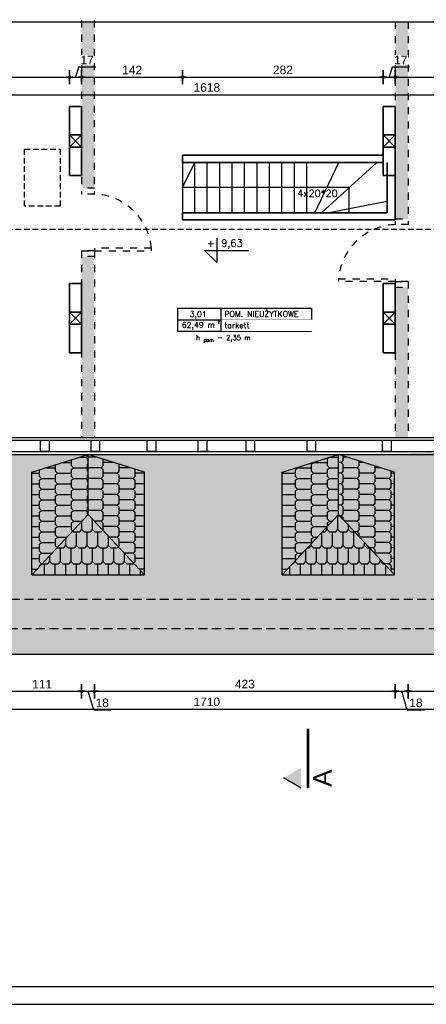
# Model space of a CAD drawing. Header units: millimetres. Extents: x 11979 to 23691, y 12825 to 41978.
# Tile 104 of 256: x 20463 to 21034, y 30141 to 31525. Entities that reach past the tile are written whole.
import ezdxf
from ezdxf.enums import TextEntityAlignment as Align

# ---------------------------------------------------------------- set-up
doc = ezdxf.new("R2010")
doc.units = ezdxf.units.MM
for name, pattern in [('4002', [2, 1, -1]), ('DASHED', [19.05, 12.7, -6.35]), ('egbb03_500', [1.5, 1, -0.5])]:
    doc.linetypes.add(name, pattern=pattern)
for name, color, linetype in [('-LI-WIDOK', 2, 'Continuous'), ('-MEBLE', 1, 'Continuous'), ('-RAMKA', 2, 'Continuous'), ('-SCIANY-DZIALOWE', 3, 'Continuous'), ('-TABELKA', 2, 'Continuous'), ('-WYMIAR', 8, 'Continuous'), ('_PROJEKTOWANE', 5, 'Continuous'), ('drzwi łuk', 1, 'Continuous'), ('PROJEKTOWANE', 5, 'Continuous')]:
    doc.layers.add(name, color=color, linetype=linetype)
for name, color, linetype, lineweight in [('-ŚCIANY DZIAŁOWE', 3, 'Continuous', 35), ('CIENKA - KRESKOWANIA', 254, 'Continuous', 0), ('CIENKA - OPISY', 2, 'Continuous', 25)]:
    doc.layers.add(name, color=color, linetype=linetype, lineweight=lineweight)
doc.layers.add('DO USU', color=7, linetype='Continuous', true_color=0x969696)
doc.styles.add('Arial Narrow', font='ARIALN.TTF')
doc.styles.add('SIMPLEX', font='simplex')
doc.styles.get("Standard").update_dxf_attribs({"font": 'arial.ttf'})
doc.dimstyles.new('CZA-KROPKA-50', dxfattribs={"dimtxt": 12, "dimasz": 1, "dimexe": 2, "dimexo": 25, "dimgap": 4, "dimtad": 1, "dimdec": 1, "dimrnd": 0.5, "dimzin": 9, "dimdsep": 46, "dimtxsty": 'Standard', "dimblk": 'CZA-KROPKA', "dimblk1": 'CZA-KROPKA', "dimblk2": 'CZA-KROPKA', "dimsah": 1, "dimcen": -20, "dimse1": 1, "dimse2": 1, "dimclrd": 8, "dimclre": 8, "dimclrt": 9, "dimadec": 0, "dimazin": 0, "dimtfac": 1, "dimtdec": 1, "dimtmove": 1, "dimatfit": 3, "dimldrblk": 'CZA-KROPKA', "dimfxl": 1, "dimtolj": 1, "dimtzin": 9, "dimarcsym": 0})
pattern_1 = [(0, (11903.899, 16020.904), (2.0240625, 4.048125), [0, -4.048125])]

# ---------------------------------------------------------------- blocks, each defined once
blk = doc.blocks.new('CZA-KROPKA')
at = {"layer": '-WYMIAR', "linetype": 'ByBlock'}
for p, q in [((5, 0), (-5, 0)), ((0, 10), (0, -10))]:
    blk.add_line(p, q, dxfattribs=at)
at = {"layer": '-WYMIAR', "linetype": 'ByBlock', "const_width": 2.5}
blk.add_lwpolyline([(-1.25, 0, 1), (1.25, 0, 1)], format="xyb", close=True, dxfattribs=at)
blk = doc.blocks.new('*D1801')
at = {"layer": '-WYMIAR', "color": 8, "lineweight": -2}
blk.add_line((20108.7, 31443.9), (20531.7, 31443.9), dxfattribs=at)
at = {"layer": 'Defpoints', "color": 0}
for p in [(20107.7, 31521.7), (20532.7, 31443.9), (20532.7, 31402.7)]:
    blk.add_point(p, dxfattribs=at)
at = {"layer": '-WYMIAR', "color": 8, "lineweight": -2, "rotation": 180}
blk.add_blockref('CZA-KROPKA', (20107.7, 31443.9), dxfattribs=at)
at = {"layer": '-WYMIAR', "color": 8, "lineweight": -2}
blk.add_blockref('CZA-KROPKA', (20532.7, 31443.9), dxfattribs=at)
at = {"layer": '-WYMIAR', "color": 9, "insert": (20320.2, 31454.1), "char_height": 12, "attachment_point": 5, "bg_fill": 3, "box_fill_scale": 1.1, "bg_fill_color": 257, "bg_fill_transparency": 0}
blk.add_mtext('\\A1;425', dxfattribs=at)
blk = doc.blocks.new('*D1802')
at = {"layer": '-WYMIAR', "color": 8, "lineweight": -2}
for p, q in [((20545.4, 31458), (20541.2, 31443.9)), ((20569.5, 31458), (20545.4, 31458)), ((20533.7, 31443.9), (20548.7, 31443.9))]:
    blk.add_line(p, q, dxfattribs=at)
at = {"layer": 'Defpoints', "color": 0}
for p in [(20549.7, 31443.9), (20549.7, 31417.3), (20532.7, 31402.7)]:
    blk.add_point(p, dxfattribs=at)
at = {"layer": '-WYMIAR', "color": 8, "lineweight": -2, "rotation": 180}
blk.add_blockref('CZA-KROPKA', (20532.7, 31443.9), dxfattribs=at)
at = {"layer": '-WYMIAR', "color": 8, "lineweight": -2}
blk.add_blockref('CZA-KROPKA', (20549.7, 31443.9), dxfattribs=at)
at = {"layer": '-WYMIAR', "color": 9, "insert": (20557.4, 31468), "char_height": 12, "attachment_point": 5, "bg_fill": 3, "box_fill_scale": 1.1, "bg_fill_color": 257, "bg_fill_transparency": 0}
blk.add_mtext('\\A1;17', dxfattribs=at)
blk = doc.blocks.new('*D1803')
at = {"layer": '-WYMIAR', "color": 8, "lineweight": -2}
for p, q in [((20986.4, 31458), (20982.2, 31443.9)), ((21010.5, 31458), (20986.4, 31458)), ((20974.7, 31443.9), (20989.7, 31443.9))]:
    blk.add_line(p, q, dxfattribs=at)
at = {"layer": 'Defpoints', "color": 0}
for p in [(20990.7, 31443.9), (20973.7, 31402.7), (20990.7, 31402.7)]:
    blk.add_point(p, dxfattribs=at)
at = {"layer": '-WYMIAR', "color": 8, "lineweight": -2, "rotation": 180}
blk.add_blockref('CZA-KROPKA', (20973.7, 31443.9), dxfattribs=at)
at = {"layer": '-WYMIAR', "color": 8, "lineweight": -2}
blk.add_blockref('CZA-KROPKA', (20990.7, 31443.9), dxfattribs=at)
at = {"layer": '-WYMIAR', "color": 9, "insert": (20998.4, 31468), "char_height": 12, "attachment_point": 5, "bg_fill": 3, "box_fill_scale": 1.1, "bg_fill_color": 257, "bg_fill_transparency": 0}
blk.add_mtext('\\A1;17', dxfattribs=at)
blk = doc.blocks.new('*D1804')
at = {"layer": '-WYMIAR', "color": 8, "lineweight": -2}
blk.add_line((20991.7, 31443.9), (21329.7, 31443.9), dxfattribs=at)
at = {"layer": 'Defpoints', "color": 0}
for p in [(21330.7, 31443.9), (21330.7, 31443.9), (20990.7, 31402.7)]:
    blk.add_point(p, dxfattribs=at)
at = {"layer": '-WYMIAR', "color": 8, "lineweight": -2, "rotation": 180}
blk.add_blockref('CZA-KROPKA', (20990.7, 31443.9), dxfattribs=at)
at = {"layer": '-WYMIAR', "color": 8, "lineweight": -2}
blk.add_blockref('CZA-KROPKA', (21330.7, 31443.9), dxfattribs=at)
at = {"layer": '-WYMIAR', "color": 9, "insert": (21160.7, 31454.1), "char_height": 12, "attachment_point": 5, "bg_fill": 3, "box_fill_scale": 1.1, "bg_fill_color": 257, "bg_fill_transparency": 0}
blk.add_mtext('\\A1;340', dxfattribs=at)
blk = doc.blocks.new('*D1806')
at = {"layer": '-WYMIAR', "color": 8, "lineweight": -2}
blk.add_line((19917.7, 31419.3), (21533.7, 31419.3), dxfattribs=at)
at = {"layer": 'Defpoints', "color": 0}
for p in [(19916.7, 31419.3), (21534.7, 31419.3), (21534.7, 31402.7)]:
    blk.add_point(p, dxfattribs=at)
at = {"layer": '-WYMIAR', "color": 8, "lineweight": -2, "rotation": 180}
blk.add_blockref('CZA-KROPKA', (19916.7, 31419.3), dxfattribs=at)
at = {"layer": '-WYMIAR', "color": 8, "lineweight": -2}
blk.add_blockref('CZA-KROPKA', (21534.7, 31419.3), dxfattribs=at)
at = {"layer": '-WYMIAR', "color": 9, "insert": (20725.7, 31429.4), "char_height": 12, "attachment_point": 5, "bg_fill": 3, "box_fill_scale": 1.1, "bg_fill_color": 257, "bg_fill_transparency": 0}
blk.add_mtext('\\A1;1618', dxfattribs=at)
blk = doc.blocks.new('*D1807')
at = {"layer": '-WYMIAR', "color": 8, "lineweight": -2}
blk.add_line((20550.7, 31443.9), (20690.7, 31443.9), dxfattribs=at)
at = {"layer": 'Defpoints', "color": 0}
for p in [(20691.7, 31443.9), (20549.7, 31402.7), (20691.7, 31334.2)]:
    blk.add_point(p, dxfattribs=at)
at = {"layer": '-WYMIAR', "color": 8, "lineweight": -2, "rotation": 180}
blk.add_blockref('CZA-KROPKA', (20549.7, 31443.9), dxfattribs=at)
at = {"layer": '-WYMIAR', "color": 8, "lineweight": -2}
blk.add_blockref('CZA-KROPKA', (20691.7, 31443.9), dxfattribs=at)
at = {"layer": '-WYMIAR', "color": 9, "insert": (20620.7, 31454), "char_height": 12, "attachment_point": 5, "bg_fill": 3, "box_fill_scale": 1.1, "bg_fill_color": 257, "bg_fill_transparency": 0}
blk.add_mtext('\\A1;142', dxfattribs=at)
blk = doc.blocks.new('*D1808')
at = {"layer": '-WYMIAR', "color": 8, "lineweight": -2}
blk.add_line((20692.7, 31443.9), (20972.7, 31443.9), dxfattribs=at)
at = {"layer": 'Defpoints', "color": 0}
for p in [(20973.7, 31443.9), (20691.7, 31334.2), (20973.7, 31334.2)]:
    blk.add_point(p, dxfattribs=at)
at = {"layer": '-WYMIAR', "color": 8, "lineweight": -2, "rotation": 180}
blk.add_blockref('CZA-KROPKA', (20691.7, 31443.9), dxfattribs=at)
at = {"layer": '-WYMIAR', "color": 8, "lineweight": -2}
blk.add_blockref('CZA-KROPKA', (20973.7, 31443.9), dxfattribs=at)
at = {"layer": '-WYMIAR', "color": 9, "insert": (20832.7, 31454.1), "char_height": 12, "attachment_point": 5, "bg_fill": 3, "box_fill_scale": 1.1, "bg_fill_color": 257, "bg_fill_transparency": 0}
blk.add_mtext('\\A1;282', dxfattribs=at)
blk = doc.blocks.new('*D1836')
at = {"layer": '-WYMIAR', "color": 8, "lineweight": -2}
blk.add_line((20439.7, 30580.8), (20548.7, 30580.8), dxfattribs=at)
at = {"layer": 'Defpoints', "color": 0}
for p in [(20438.7, 30937.7), (20549.7, 30937.7), (20549.7, 30580.8)]:
    blk.add_point(p, dxfattribs=at)
at = {"layer": '-WYMIAR', "color": 8, "lineweight": -2, "rotation": 180}
blk.add_blockref('CZA-KROPKA', (20438.7, 30580.8), dxfattribs=at)
at = {"layer": '-WYMIAR', "color": 8, "lineweight": -2}
blk.add_blockref('CZA-KROPKA', (20549.7, 30580.8), dxfattribs=at)
at = {"layer": '-WYMIAR', "color": 9, "insert": (20494.2, 30590.8), "char_height": 12, "attachment_point": 5, "bg_fill": 3, "box_fill_scale": 1.1, "bg_fill_color": 257, "bg_fill_transparency": 0}
blk.add_mtext('\\A1;111', dxfattribs=at)
blk = doc.blocks.new('*D1837')
at = {"layer": '-WYMIAR', "color": 8, "lineweight": -2}
for p, q in [((20550.7, 30580.8), (20566.7, 30580.8)), ((20566.6, 30554.4), (20558.7, 30580.8)), ((20590.7, 30554.4), (20566.6, 30554.4))]:
    blk.add_line(p, q, dxfattribs=at)
at = {"layer": 'Defpoints', "color": 0}
for p in [(20549.7, 30937.7), (20567.7, 30937.7), (20567.7, 30580.8)]:
    blk.add_point(p, dxfattribs=at)
at = {"layer": '-WYMIAR', "color": 8, "lineweight": -2, "rotation": 180}
blk.add_blockref('CZA-KROPKA', (20549.7, 30580.8), dxfattribs=at)
at = {"layer": '-WYMIAR', "color": 8, "lineweight": -2}
blk.add_blockref('CZA-KROPKA', (20567.7, 30580.8), dxfattribs=at)
at = {"layer": '-WYMIAR', "color": 9, "insert": (20578.7, 30564.5), "char_height": 12, "attachment_point": 5, "bg_fill": 3, "box_fill_scale": 1.1, "bg_fill_color": 257, "bg_fill_transparency": 0}
blk.add_mtext('\\A1;18', dxfattribs=at)
blk = doc.blocks.new('*D1838')
at = {"layer": '-WYMIAR', "color": 8, "lineweight": -2}
blk.add_line((20568.7, 30580.8), (20989.7, 30580.8), dxfattribs=at)
at = {"layer": 'Defpoints', "color": 0}
for p in [(20567.7, 30937.7), (20990.7, 30937.7), (20990.7, 30580.8)]:
    blk.add_point(p, dxfattribs=at)
at = {"layer": '-WYMIAR', "color": 8, "lineweight": -2, "rotation": 180}
blk.add_blockref('CZA-KROPKA', (20567.7, 30580.8), dxfattribs=at)
at = {"layer": '-WYMIAR', "color": 8, "lineweight": -2}
blk.add_blockref('CZA-KROPKA', (20990.7, 30580.8), dxfattribs=at)
at = {"layer": '-WYMIAR', "color": 9, "insert": (20779.2, 30590.9), "char_height": 12, "attachment_point": 5, "bg_fill": 3, "box_fill_scale": 1.1, "bg_fill_color": 257, "bg_fill_transparency": 0}
blk.add_mtext('\\A1;423', dxfattribs=at)
blk = doc.blocks.new('*D1839')
at = {"layer": '-WYMIAR', "color": 8, "lineweight": -2}
for p, q in [((20991.7, 30580.8), (21007.7, 30580.8)), ((21007.6, 30554.4), (20999.7, 30580.8)), ((21031.7, 30554.4), (21007.6, 30554.4))]:
    blk.add_line(p, q, dxfattribs=at)
at = {"layer": 'Defpoints', "color": 0}
for p in [(20990.7, 30937.7), (21008.7, 30937.7), (21008.7, 30580.8)]:
    blk.add_point(p, dxfattribs=at)
at = {"layer": '-WYMIAR', "color": 8, "lineweight": -2, "rotation": 180}
blk.add_blockref('CZA-KROPKA', (20990.7, 30580.8), dxfattribs=at)
at = {"layer": '-WYMIAR', "color": 8, "lineweight": -2}
blk.add_blockref('CZA-KROPKA', (21008.7, 30580.8), dxfattribs=at)
at = {"layer": '-WYMIAR', "color": 9, "insert": (21019.7, 30564.5), "char_height": 12, "attachment_point": 5, "bg_fill": 3, "box_fill_scale": 1.1, "bg_fill_color": 257, "bg_fill_transparency": 0}
blk.add_mtext('\\A1;18', dxfattribs=at)
blk = doc.blocks.new('*D1840')
at = {"layer": '-WYMIAR', "color": 8, "lineweight": -2}
blk.add_line((21009.7, 30580.8), (21276.1, 30580.8), dxfattribs=at)
at = {"layer": 'Defpoints', "color": 0}
for p in [(21277.1, 30971.2), (21008.7, 30937.7), (21277.1, 30580.8)]:
    blk.add_point(p, dxfattribs=at)
at = {"layer": '-WYMIAR', "color": 8, "lineweight": -2, "rotation": 180}
blk.add_blockref('CZA-KROPKA', (21008.7, 30580.8), dxfattribs=at)
at = {"layer": '-WYMIAR', "color": 8, "lineweight": -2}
blk.add_blockref('CZA-KROPKA', (21277.1, 30580.8), dxfattribs=at)
at = {"layer": '-WYMIAR', "color": 9, "insert": (21142.9, 30590.9), "char_height": 12, "attachment_point": 5, "bg_fill": 3, "box_fill_scale": 1.1, "bg_fill_color": 257, "bg_fill_transparency": 0}
blk.add_mtext('\\A1;268.5', dxfattribs=at)
blk = doc.blocks.new('*D1845')
at = {"layer": '-WYMIAR', "color": 8, "lineweight": -2}
blk.add_line((19871.7, 30555.8), (21579.7, 30555.8), dxfattribs=at)
at = {"layer": 'Defpoints', "color": 0}
for p in [(19870.7, 30937.7), (21580.7, 30937.7), (21580.7, 30555.8)]:
    blk.add_point(p, dxfattribs=at)
at = {"layer": '-WYMIAR', "color": 8, "lineweight": -2, "rotation": 180}
blk.add_blockref('CZA-KROPKA', (19870.7, 30555.8), dxfattribs=at)
at = {"layer": '-WYMIAR', "color": 8, "lineweight": -2}
blk.add_blockref('CZA-KROPKA', (21580.7, 30555.8), dxfattribs=at)
at = {"layer": '-WYMIAR', "color": 9, "insert": (20725.7, 30565.9), "char_height": 12, "attachment_point": 5, "bg_fill": 3, "box_fill_scale": 1.1, "bg_fill_color": 257, "bg_fill_transparency": 0}
blk.add_mtext('\\A1;1710', dxfattribs=at)
blk = doc.blocks.new('fdfdssd')
at = {"layer": '-RAMKA', "color": 2}
blk.add_line((18442, 18341), (21262, 18341), dxfattribs=at)
at = {"layer": '-RAMKA', "color": 8}
blk.add_line((18317, 18316), (21287, 18316), dxfattribs=at)

msp = doc.modelspace()

# ---------------------------------------------------------------- hatches: boundary and pattern name
at = {"layer": '-SCIANY-DZIALOWE', "true_color": 0xaf4318}
h = msp.add_hatch(color=34, dxfattribs=at)
h.dxf.hatch_style = 1
h.paths.add_polyline_path([(20479.85, 31714.77), (20637.85, 31714.77), (20637.85, 31670.77), (20637.85, 31570.77), (20558.85, 31545.71), (20615.06, 31545.71), (20910.76, 31545.71), (20831.76, 31570.77), (20831.76, 31714.77), (20989.76, 31714.77), (20989.76, 31670.77), (20989.76, 31570.77), (20910.76, 31545.71), (20964.89, 31545.71), (21534.71, 31545.71), (21534.71, 31749.21), (19916.71, 31749.21), (19916.71, 31545.71), (20558.85, 31545.71), (20479.85, 31570.77)], flags=16)
h.paths.add_polyline_path([(20637.85, 31714.77), (20615.85, 31714.77), (20479.85, 31714.77), (20558.85, 31630.24)], flags=0)
h.paths.add_polyline_path([(20558.85, 31630.24), (20479.85, 31714.77), (20479.85, 31570.77), (20558.85, 31545.71)], flags=16)
h.paths.add_polyline_path([(20637.85, 31670.77), (20637.85, 31714.77), (20558.85, 31630.24), (20558.85, 31545.71), (20637.85, 31570.77)], flags=0)
h.paths.add_polyline_path([(20831.76, 31714.77), (20831.76, 31570.77), (20910.76, 31545.71), (20910.76, 31630.24)], flags=0)
h.paths.add_polyline_path([(20989.76, 31714.77), (20967.76, 31714.77), (20831.76, 31714.77), (20910.76, 31630.24)], flags=0)
h.paths.add_polyline_path([(20989.76, 31670.77), (20989.76, 31714.77), (20910.76, 31630.24), (20910.76, 31545.71), (20989.76, 31570.77)], flags=0)
h.paths.add_polyline_path([(21575.71, 31790.21), (19875.71, 31790.21), (19875.71, 31545.71), (19916.71, 31545.71), (19916.71, 31749.21), (21534.71, 31749.21), (21534.71, 31545.71), (21575.71, 31545.71)], flags=17)
h.paths.add_polyline_path([(21580.71, 31826.21), (19870.71, 31826.21), (19870.71, 31545.71), (19875.71, 31545.71), (19875.71, 31790.21), (21575.71, 31790.21), (21575.71, 31545.71), (21580.71, 31545.71)])
h.paths.add_polyline_path([(20479.85, 30888.65), (20558.85, 30913.71), (19916.71, 30913.71), (19916.71, 30710.21), (21534.71, 30710.21), (21534.71, 30913.71), (20964.89, 30913.71), (20910.76, 30913.71), (20989.76, 30888.65), (20989.76, 30788.65), (20989.76, 30744.65), (20967.76, 30744.65), (20831.76, 30744.65), (20831.76, 30888.65), (20910.76, 30913.71), (20615.06, 30913.71), (20558.85, 30913.71), (20637.85, 30888.65), (20637.85, 30788.65), (20637.85, 30744.65), (20615.85, 30744.65), (20479.85, 30744.65)], flags=16)
h.paths.add_polyline_path([(21580.71, 30937.71), (21580.71, 30913.71), (21575.71, 30913.71), (21575.71, 31037.71), (21575.71, 30937.71), (21575.71, 30669.21), (19875.71, 30669.21), (19875.51, 30914.48), (19870.51, 30914.48), (19870.71, 30937.71), (19870.71, 30633.21), (21580.71, 30633.21)])
h.paths.add_polyline_path([(21575.71, 30913.71), (21534.71, 30913.71), (21534.71, 30710.21), (19916.71, 30710.21), (19916.71, 30913.71), (19875.71, 30913.71), (19875.71, 30669.21), (21575.71, 30669.21)], flags=17)
h.paths.add_polyline_path([(20989.76, 30888.65), (20910.76, 30913.71), (20910.76, 30829.18), (20989.76, 30744.65), (20989.76, 30788.65)], flags=17)
h.paths.add_polyline_path([(20910.76, 30829.18), (20831.76, 30744.65), (20989.76, 30744.65)], flags=16)
h.paths.add_polyline_path([(20910.76, 30913.71), (20831.76, 30888.65), (20831.76, 30744.65), (20910.76, 30829.18)], flags=17)
h.paths.add_polyline_path([(20558.85, 30913.71), (20479.85, 30888.65), (20479.85, 30744.65), (20558.85, 30829.18)], flags=17)
h.paths.add_polyline_path([(20558.85, 30829.18), (20479.85, 30744.65), (20637.85, 30744.65)], flags=16)
h.paths.add_polyline_path([(20637.85, 30888.65), (20558.85, 30913.71), (20558.85, 30829.18), (20637.85, 30744.65), (20637.85, 30788.65)], flags=17)
at = {"layer": '-WYMIAR'}
h = msp.add_hatch(dxfattribs=at)
h.set_pattern_fill('DACHOWKA', color=256)
h.set_pattern_definition([(0, (463897.023, 31501.895), (0, 45), [9, -6]), (0, (463904.523, 31524.395), (0, 45), [9, -6]), (90, (463894.023, 31504.895), (-15, 9e-16), [19.5, -25.5]), (90, (463901.523, 31527.395), (-15, 9e-16), [19.5, -25.5]), (45, (463906.023, 31501.895), (-22.4999964, 22.4999964), [4.2426, -27.5772]), (45, (463921.023, 31501.895), (-22.4999964, 22.4999964), [4.2426, -27.5772]), (45, (463936.023, 31501.895), (-22.4999964, 22.4999964), [4.2426, -27.5772]), (135, (463897.023, 31501.895), (-22.4999964, -22.4999964), [4.2426, -27.5772]), (135, (463912.023, 31501.895), (-22.4999964, -22.4999964), [4.2426, -27.5772]), (135, (463927.023, 31501.895), (-22.4999964, -22.4999964), [4.2426, -27.5772])])
h.paths.add_polyline_path([(20410.29, 33360.17), (19913.29, 33360.17), (19913.29, 33298.62), (20410.29, 33298.62)])
h.paths.add_polyline_path([(20435.29, 33360.17), (20410.29, 33360.17), (20410.29, 33298.62), (20435.29, 33298.62)])
h.paths.add_polyline_path([(20555.43, 33307.51), (20555.43, 33333.07), (20498.43, 33333.07), (20476.43, 33333.07), (20476.43, 33360.17), (20435.29, 33360.17), (20435.29, 33298.62), (20541.67, 33298.49, -0.0547532), (20543.3, 33301.34, -0.2399327)])
h.paths.add_polyline_path([(20908.62, 33307.51), (20908.86, 33333.07), (20850.34, 33333.07), (20828.34, 33333.07), (20828.34, 33360.17), (20634.43, 33360.17), (20634.43, 33333.07), (20612.43, 33333.07), (20555.43, 33333.07), (20555.43, 33307.51, -0.2127231), (20566.58, 33302.54, -0.0783555), (20569.12, 33298.62), (20894.92, 33298.62, -0.0822669), (20897.62, 33302.72, -0.2086643)])
h.paths.add_polyline_path([(21179.29, 33360.17), (20986.34, 33360.17), (20986.34, 33333.07), (20964.34, 33333.07), (20908.86, 33333.07), (20908.62, 33307.51, -0.2413705), (20920.8, 33301.27, -0.0524551), (20922.36, 33298.54), (21179.29, 33298.62)])
h.paths.add_polyline_path([(21198.69, 33360.17), (21179.29, 33360.17), (21179.29, 33298.62), (21198.69, 33298.62)])
h.paths.add_polyline_path([(20476.43, 30887.98), (20555.43, 30913.04), (19913.29, 30913.04), (19913.29, 30709.54), (21531.29, 30709.54), (21531.29, 30913.04), (20961.47, 30913.04), (20907.34, 30913.04), (20986.34, 30887.98), (20986.34, 30787.98), (20986.34, 30743.98), (20964.34, 30743.98), (20828.34, 30743.98), (20828.34, 30887.98), (20907.34, 30913.04), (20611.64, 30913.04), (20555.43, 30913.04), (20634.43, 30887.98), (20634.43, 30787.98), (20634.43, 30743.98), (20612.43, 30743.98), (20476.43, 30743.98)])
h.paths.add_polyline_path([(21572.29, 30913.04), (21531.29, 30913.04), (21531.29, 30709.54), (19913.29, 30709.54), (19913.29, 30913.04), (19872.29, 30913.04), (19872.29, 30668.54), (21572.29, 30668.54)])
h.paths.add_polyline_path([(21577.29, 30937.04), (21577.29, 31133.04), (21572.29, 31133.04), (21572.29, 31037.04), (21572.29, 30937.04), (21572.29, 30668.54), (19872.29, 30668.54), (19872.29, 31133.04), (19867.29, 31133.04), (19867.29, 30937.04), (19867.29, 30632.54), (21577.29, 30632.54)])
at = {"layer": 'DO USU', "linetype": '4002', "ltscale": 10}
h = msp.add_hatch(dxfattribs=at)
h.set_pattern_fill('DOTS', color=256, scale=2.55)
h.set_pattern_definition(pattern_1)
h.paths.add_polyline_path([(20567.71, 30937.71), (20567.71, 31191.71), (20549.71, 31191.71), (20549.71, 30937.71)])
h.paths.add_polyline_path([(20549.71, 31287.71), (20567.71, 31287.71), (20567.71, 31521.71), (20549.71, 31521.71)])
h = msp.add_hatch(dxfattribs=at)
h.set_pattern_fill('DOTS', color=256, scale=2.55)
h.set_pattern_definition(pattern_1)
h.paths.add_polyline_path([(20990.71, 31244.71), (21008.71, 31244.69), (21008.71, 31521.71), (20990.71, 31521.71)])
h.paths.add_polyline_path([(21008.71, 30937.71), (21008.71, 31148.71), (20990.71, 31148.71), (20990.71, 31113.71), (20990.71, 31096.71), (20990.71, 30937.71), (21008.71, 30937.71)])
at = {"layer": 'drzwi łuk', "ltscale": 0.5}
for points in [[(20866.97, 30527.98), (20866.98, 30444.88), (20869.82, 30444.88), (20869.92, 30527.98)], [(20833.56, 30459.06), (20858.11, 30473.23), (20858.11, 30444.88)]]:
    msp.add_hatch(color=256, dxfattribs=at).paths.add_polyline_path(points)

# ---------------------------------------------------------------- linework, layer by layer
at = {"layer": '-LI-WIDOK'}
for p, q in [((19875.71, 31521.71), (20593.06, 31521.71)), ((20593.06, 31521.71), (20942.89, 31521.71)), ((20942.89, 31521.71), (21575.71, 31521.71)), ((19875.71, 30937.71), (20524.64, 30937.71)), ((19875.71, 30933.71), (20524.64, 30933.71)), ((20491.87, 30917.71), (20491.87, 30933.71)), ((20491.87, 30933.71), (20503.87, 30933.71)), ((20503.87, 30933.71), (20503.87, 30917.71)), ((20524.64, 30937.71), (20878.62, 30937.71)), ((20524.64, 30933.71), (20878.62, 30933.71)), ((20562.98, 30917.71), (20562.98, 30933.71)), ((20562.98, 30933.71), (20574.98, 30933.71)), ((20574.98, 30933.71), (20574.98, 30917.71)), ((20641.87, 30917.71), (20641.87, 30933.71)), ((20641.87, 30933.71), (20653.87, 30933.71)), ((20653.87, 30933.71), (20653.87, 30917.71)), ((20713.71, 30917.71), (20713.71, 30933.71)), ((20716.87, 30933.71), (20728.87, 30933.71)), ((20725.71, 30933.71), (20725.71, 30917.71)), ((20780.87, 30917.71), (20780.87, 30933.71)), ((20780.87, 30933.71), (20792.87, 30933.71)), ((20792.87, 30933.71), (20792.87, 30917.71)), ((20866.62, 30917.71), (20866.62, 30933.71)), ((20866.62, 30933.71), (20878.62, 30933.71)), ((20878.62, 30937.71), (20946.62, 30937.71)), ((20878.62, 30933.71), (21575.71, 30933.71)), ((20878.62, 30933.71), (20878.62, 30917.71)), ((20946.62, 30937.71), (21575.71, 30937.71)), ((20972.87, 30917.71), (20972.87, 30933.71)), ((20972.87, 30933.71), (20984.87, 30933.71)), ((20984.87, 30933.71), (20984.87, 30917.71)), ((19875.71, 30917.71), (20611.06, 30917.71)), ((20503.87, 30917.71), (20491.87, 30917.71)), ((20574.98, 30917.71), (20562.98, 30917.71)), ((20611.06, 30917.71), (20964.62, 30917.71)), ((20653.87, 30917.71), (20641.87, 30917.71)), ((20728.87, 30917.71), (20716.87, 30917.71)), ((20792.87, 30917.71), (20780.87, 30917.71)), ((20878.62, 30917.71), (20866.62, 30917.71)), ((20964.62, 30917.71), (21575.71, 30917.71)), ((20984.87, 30917.71), (20972.87, 30917.71)), ((19875.71, 30913.71), (20615.06, 30913.71)), ((20615.06, 30913.71), (20964.89, 30913.71)), ((20964.89, 30913.71), (21575.71, 30913.71)), ((19870.71, 30633.21), (21580.71, 30633.21))]:
    msp.add_line(p, q, dxfattribs=at)
at = {"layer": '-LI-WIDOK', "linetype": 'DASHED'}
for p, q in [((19916.71, 30710.21), (21534.71, 30710.21)), ((19875.71, 30669.21), (21575.71, 30669.21))]:
    msp.add_line(p, q, dxfattribs=at)
at = {"layer": '-MEBLE'}
for p, q in [((20691.7, 31288.71), (20708.78, 31324.21)), ((20925.86, 31288.71), (20691.7, 31288.71)), ((20925.86, 31253.21), (20925.86, 31288.71)), ((20739.68, 31217.67), (20739.68, 31183.39)), ((20722.53, 31200.53), (20784.53, 31200.53)), ((20722.53, 31200.53), (20739.68, 31183.39))]:
    msp.add_line(p, q, dxfattribs=at)
at = {"layer": '-TABELKA'}
for p, q in [((20691.69, 31324.21), (20691.71, 31253.21)), ((20708.78, 31253.22), (20708.78, 31324.21)), ((20726.28, 31253.22), (20726.28, 31324.21)), ((20743.78, 31253.22), (20743.78, 31324.21)), ((20761.28, 31253.22), (20761.28, 31324.21)), ((20778.78, 31253.22), (20778.78, 31324.21)), ((20796.28, 31253.22), (20796.28, 31324.21)), ((20813.78, 31253.21), (20813.78, 31324.21)), ((20831.28, 31253.21), (20831.28, 31324.21)), ((20848.78, 31253.21), (20848.78, 31324.21)), ((20866.28, 31253.21), (20866.28, 31324.21)), ((20877.55, 31253.21), (20911.51, 31324.21)), ((20886.86, 31253.21), (20964.85, 31324.21)), ((20894.99, 31253.21), (20979.11, 31269.6))]:
    msp.add_line(p, q, dxfattribs=at)
at = {"layer": '-WYMIAR', "linetype": 'egbb03_500', "ltscale": 8}
for p, q in [((20469.45, 31262.73), (20469.45, 31342.73)), ((20469.45, 31342.73), (20519.45, 31342.73)), ((20519.45, 31342.73), (20519.45, 31262.73)), ((20519.45, 31262.73), (20469.45, 31262.73)), ((21580.71, 31229.71), (19870.71, 31229.71))]:
    msp.add_line(p, q, dxfattribs=at)
at = {"layer": '-ŚCIANY DZIAŁOWE'}
for p, q in [((20532.71, 31345.71), (20532.71, 31362.71)), ((20532.71, 31362.71), (20549.71, 31362.71)), ((20541.21, 31362.71), (20549.71, 31362.71)), ((20549.71, 31362.71), (20549.71, 31345.71)), ((20982.21, 31362.71), (20973.71, 31362.71)), ((20973.71, 31362.71), (20973.71, 31345.71)), ((20990.71, 31362.71), (20973.71, 31362.71)), ((20990.71, 31345.71), (20990.71, 31362.71)), ((20549.71, 31345.71), (20532.71, 31345.71)), ((20532.71, 31305.71), (20532.71, 31345.71)), ((20973.71, 31345.71), (20990.71, 31345.71)), ((20990.71, 31305.71), (20990.71, 31345.71)), ((20691.69, 31334.21), (20973.71, 31334.21)), ((20691.69, 31334.21), (20691.69, 31324.21)), ((20990.71, 31334.21), (20990.71, 31243.21)), ((20691.69, 31324.21), (20973.71, 31324.21)), ((20979.11, 31253.21), (20979.11, 31324.21)), ((20532.71, 31305.71), (20549.71, 31305.71)), ((20973.71, 31305.71), (20990.71, 31305.71)), ((20691.71, 31253.21), (20979.11, 31253.21)), ((20691.71, 31243.21), (20691.71, 31253.21)), ((20691.71, 31243.21), (20990.71, 31243.21)), ((20532.71, 31153.71), (20549.71, 31153.71)), ((20532.71, 31153.71), (20532.71, 31113.71)), ((20549.71, 31153.71), (20549.71, 31113.71)), ((20973.71, 31153.71), (20990.71, 31153.71)), ((20973.71, 31153.71), (20973.71, 31113.71)), ((20990.71, 31153.71), (20990.71, 31113.71)), ((20549.71, 31113.71), (20532.71, 31113.71)), ((20532.71, 31113.71), (20532.71, 31096.71)), ((20532.71, 31113.71), (20549.71, 31096.71)), ((20532.71, 31096.71), (20549.71, 31113.71)), ((20549.71, 31096.71), (20549.71, 31113.71)), ((20973.71, 31096.71), (20973.71, 31113.71)), ((20973.71, 31113.71), (20990.71, 31113.71)), ((20973.71, 31113.71), (20990.71, 31096.71)), ((20973.71, 31096.71), (20990.71, 31113.71)), ((20990.71, 31113.71), (20990.71, 31096.71)), ((20532.71, 31096.71), (20549.71, 31096.71)), ((20541.21, 31096.71), (20532.71, 31096.71)), ((20549.71, 31096.71), (20532.71, 31096.71)), ((20532.71, 31056.71), (20532.71, 31096.71)), ((20541.21, 31096.71), (20549.71, 31096.71)), ((20549.71, 31056.71), (20549.71, 31096.71)), ((20982.21, 31096.71), (20973.71, 31096.71)), ((20990.71, 31096.71), (20973.71, 31096.71)), ((20973.71, 31056.71), (20973.71, 31096.71)), ((20990.71, 31056.71), (20990.71, 31096.71)), ((20532.71, 31056.71), (20549.71, 31056.71)), ((20973.71, 31056.71), (20990.71, 31056.71))]:
    msp.add_line(p, q, dxfattribs=at)
at = {"layer": 'CIENKA - KRESKOWANIA', "linetype": 'DASHED', "ltscale": 0.5}
msp.add_line((20910.71, 31156.71), (20910.71, 31160.71), dxfattribs=at)
at = {"layer": 'DO USU', "linetype": '4002', "ltscale": 10}
for p, q in [((20549.71, 31523.71), (20549.71, 31279.71)), ((20990.71, 31521.71), (20990.71, 31236.71)), ((21008.71, 31521.71), (21008.71, 31236.71)), ((20567.71, 31287.71), (20549.71, 31287.71)), ((20567.71, 31279.71), (20549.71, 31279.71)), ((20567.71, 31279.71), (20557.1, 31279.71)), ((20990.71, 31244.71), (21008.71, 31244.69)), ((21008.71, 31236.71), (20990.71, 31236.71)), ((20549.71, 31199.71), (20549.71, 30937.71)), ((20549.71, 31199.71), (20567.71, 31199.71)), ((20567.71, 31191.71), (20549.71, 31191.71)), ((20567.71, 31199.71), (20557.11, 31199.71)), ((20647.71, 31203.71), (20567.71, 31203.71)), ((20567.71, 31203.71), (20567.71, 31199.71)), ((20567.71, 31199.71), (20567.71, 30937.71)), ((20567.71, 31199.71), (20647.71, 31199.71)), ((20647.71, 31199.71), (20647.71, 31203.71)), ((20910.71, 31160.71), (20990.71, 31160.71)), ((20990.71, 31156.71), (20910.71, 31156.71)), ((20990.71, 31160.71), (20990.71, 31156.71)), ((20990.71, 31156.71), (20990.71, 30937.71)), ((21008.71, 31156.71), (20990.71, 31156.71)), ((20990.71, 31156.71), (21008.71, 31156.71)), ((21008.71, 31156.71), (21008.71, 30937.71)), ((20990.71, 31148.71), (21008.71, 31148.71))]:
    msp.add_line(p, q, dxfattribs=at)
for centre, start, end in [((20564.65, 31196.38), 5.04337, 87.89402), ((20993.78, 31153.38), 92.10598, 174.95663)]:
    msp.add_arc(centre, 83.39, start, end, dxfattribs=at)
at = {"layer": 'drzwi łuk', "ltscale": 0.5}
for p, q in [((20684.34, 31119.07), (20872.93, 31119.07)), ((20684.34, 31119.07), (20684.34, 31087.07)), ((20745.41, 31119.07), (20745.41, 31087.07)), ((20872.93, 31119.07), (20872.93, 31087.07)), ((20684.34, 31103.07), (20872.93, 31103.07)), ((20684.34, 31087.07), (20872.93, 31087.07)), ((20866.97, 30527.98), (20866.98, 30444.88)), ((20868.93, 30444.95), (20869.03, 30528.05)), ((20858.11, 30444.88), (20833.56, 30459.06))]:
    msp.add_line(p, q, dxfattribs=at)

# ---------------------------------------------------------------- texts
at = {"layer": '-LI-WIDOK', "style": 'SIMPLEX'}
for s, p in [('+', (20731.55, 31210.29)), ('9,63', (20761.03, 31209.14))]:
    msp.add_text(s, height=10, dxfattribs=at).set_placement(p, align=Align.MIDDLE)
for s, height, p in [('3,01', 8, (20713.5, 31110.91)), ('62,49 m', 8, (20713.8, 31095.71)), ('2', 3, (20742.56, 31099.91))]:
    msp.add_text(s, height=height, dxfattribs=at).set_placement(p, align=Align.MIDDLE_CENTER)
at = {"layer": '-LI-WIDOK', "insert": (20750.41, 31111.07), "char_height": 8, "width": 172.5953, "attachment_point": 4, "style": 'SIMPLEX'}
msp.add_mtext('POM. NIEUŻYTKOWE', dxfattribs=at)
at = {"layer": '-RAMKA', "color": 2, "insert": (20875.13, 30446.5), "char_height": 25.92, "attachment_point": 1, "rotation": 90, "style": 'Arial Narrow'}
msp.add_mtext('{\\fArial|b0|i0|c238|p34;A}', dxfattribs=at)
at = {"layer": 'CIENKA - OPISY', "style": 'SIMPLEX'}
msp.add_text('14x20*20', height=10, dxfattribs=at).set_placement((20877.01, 31280.6), align=Align.MIDDLE_CENTER)

# ---------------------------------------------------------------- next in the draw order: texts
at = {"layer": '-LI-WIDOK', "insert": (20710.54, 31081.39), "char_height": 7, "width": 126.3737, "attachment_point": 1, "style": 'SIMPLEX', "bg_fill": 2}
msp.add_mtext('\\A1;h {\\H0.7x;\\S^ pom;} - 2,35 m', dxfattribs=at)
at = {"layer": 'PROJEKTOWANE', "insert": (20750.41, 31095.07), "char_height": 8, "width": 147.6436, "attachment_point": 4, "style": 'SIMPLEX', "bg_fill": 2}
msp.add_mtext('tarkett', dxfattribs=at)

# ---------------------------------------------------------------- next in the draw order: dimensions: what is measured, and where the dimension line sits
at = {"layer": '-WYMIAR'}
for base, p1, p2, picture, middle in [((20532.71, 31443.94), (20107.71, 31521.71), (20532.71, 31402.71), '*D1801', (20320.21, 31454.06)), ((20990.71, 31443.94), (20973.71, 31402.71), (20990.71, 31402.71), '*D1803', (20990.42, 31467.99)), ((20549.71, 30580.8), (20438.71, 30937.71), (20549.71, 30937.71), '*D1836', (20494.21, 30590.82))]:
    dim = msp.add_linear_dim(base=base, p1=p1, p2=p2, dimstyle='CZA-KROPKA-50', override={"dimfxl": 0, "dimfxlon": 1, "dimtfill": 1}, dxfattribs=at)
    dim.commit()
    dim.dimension.update_dxf_attribs({"geometry": picture, "text_midpoint": middle})

# ---------------------------------------------------------------- next in the draw order: dimensions: what is measured, and where the dimension line sits
for base, p1, p2, picture, middle in [((20549.71, 31443.94), (20532.71, 31402.71), (20549.71, 31417.28), '*D1802', (20549.42, 31467.99)), ((21330.71, 31443.94), (20990.71, 31402.71), (21330.71, 31443.94), '*D1804', (21160.71, 31454.07)), ((20567.71, 30580.8), (20549.71, 30937.71), (20567.71, 30937.71), '*D1837', (20570.63, 30564.54))]:
    dim = msp.add_linear_dim(base=base, p1=p1, p2=p2, dimstyle='CZA-KROPKA-50', override={"dimfxl": 0, "dimfxlon": 1, "dimtfill": 1}, dxfattribs=at)
    dim.commit()
    dim.dimension.update_dxf_attribs({"geometry": picture, "text_midpoint": middle})

# ---------------------------------------------------------------- next in the draw order: dimensions: what is measured, and where the dimension line sits
for base, p1, p2, picture, middle in [((21534.71, 31419.28), (19916.71, 31419.28), (21534.71, 31402.71), '*D1806', (20725.71, 31429.4)), ((20990.71, 30580.8), (20567.71, 30937.71), (20990.71, 30937.71), '*D1838', (20779.21, 30590.93))]:
    dim = msp.add_linear_dim(base=base, p1=p1, p2=p2, dimstyle='CZA-KROPKA-50', override={"dimfxl": 0, "dimfxlon": 1, "dimtfill": 1}, dxfattribs=at)
    dim.commit()
    dim.dimension.update_dxf_attribs({"geometry": picture, "text_midpoint": middle})

# ---------------------------------------------------------------- next in the draw order: linework, layer by layer
at = {"layer": '-ŚCIANY DZIAŁOWE'}
for p, q in [((20532.71, 31402.71), (20532.71, 31362.71)), ((20990.71, 31402.71), (20990.71, 31362.71))]:
    msp.add_line(p, q, dxfattribs=at)

# ---------------------------------------------------------------- next in the draw order: dimensions: what is measured, and where the dimension line sits
at = {"layer": '-WYMIAR'}
for base, p1, p2, picture, middle in [((20691.69, 31443.94), (20549.71, 31402.71), (20691.69, 31334.21), '*D1807', (20620.7, 31453.96)), ((21008.71, 30580.8), (20990.71, 30937.71), (21008.71, 30937.71), '*D1839', (21011.63, 30564.54))]:
    dim = msp.add_linear_dim(base=base, p1=p1, p2=p2, dimstyle='CZA-KROPKA-50', override={"dimfxl": 0, "dimfxlon": 1, "dimtfill": 1}, dxfattribs=at)
    dim.commit()
    dim.dimension.update_dxf_attribs({"geometry": picture, "text_midpoint": middle})

# ---------------------------------------------------------------- next in the draw order: linework, layer by layer
at = {"layer": '-ŚCIANY DZIAŁOWE'}
for p, q in [((20532.71, 31402.71), (20549.71, 31402.71)), ((20549.71, 31402.71), (20549.71, 31362.71)), ((20532.71, 31362.71), (20549.71, 31345.71)), ((20532.71, 31345.71), (20549.71, 31362.71)), ((20541.21, 31345.71), (20532.71, 31345.71)), ((20549.71, 31345.71), (20532.71, 31345.71)), ((20549.71, 31305.71), (20549.71, 31345.71))]:
    msp.add_line(p, q, dxfattribs=at)
at = {"layer": 'DO USU', "linetype": '4002', "ltscale": 10}
msp.add_line((20567.31, 31523.71), (20567.31, 31279.71), dxfattribs=at)

# ---------------------------------------------------------------- next in the draw order: dimensions: what is measured, and where the dimension line sits
at = {"layer": '-WYMIAR'}
for base, p1, p2, picture, middle in [((20973.71, 31443.94), (20691.69, 31334.21), (20973.71, 31334.21), '*D1808', (20832.7, 31454.06)), ((21277.11, 30580.8), (21008.71, 30937.71), (21277.11, 30971.21), '*D1840', (21142.91, 30590.93))]:
    dim = msp.add_linear_dim(base=base, p1=p1, p2=p2, dimstyle='CZA-KROPKA-50', override={"dimfxl": 0, "dimfxlon": 1, "dimtfill": 1}, dxfattribs=at)
    dim.commit()
    dim.dimension.update_dxf_attribs({"geometry": picture, "text_midpoint": middle})

# ---------------------------------------------------------------- next in the draw order: linework, layer by layer
at = {"layer": '-ŚCIANY DZIAŁOWE'}
for p, q in [((20973.71, 31402.71), (20990.71, 31402.71)), ((20973.71, 31402.71), (20973.71, 31362.71)), ((20973.71, 31362.71), (20990.71, 31345.71)), ((20973.71, 31345.71), (20990.71, 31362.71)), ((20982.21, 31345.71), (20973.71, 31345.71)), ((20990.71, 31345.71), (20973.71, 31345.71)), ((20973.71, 31305.71), (20973.71, 31345.71))]:
    msp.add_line(p, q, dxfattribs=at)

# ---------------------------------------------------------------- next in the draw order: dimensions: what is measured, and where the dimension line sits
at = {"layer": '-WYMIAR'}
dim = msp.add_linear_dim(base=(21580.71, 30555.8), p1=(19870.71, 30937.71), p2=(21580.71, 30937.71), dimstyle='CZA-KROPKA-50', override={"dimfxl": 0, "dimfxlon": 1, "dimtfill": 1}, dxfattribs=at)
dim.commit()
dim.dimension.update_dxf_attribs({"geometry": '*D1845', "text_midpoint": (20725.71, 30565.93)})

# ---------------------------------------------------------------- next in the draw order: hatches: boundary and pattern name
h = msp.add_hatch(dxfattribs=at)
h.set_pattern_fill('DACHOWKA', color=256)
h.set_pattern_definition([(0, (463900.444, 28913.48), (0, 45), [9, -6]), (0, (463907.944, 28935.98), (0, 45), [9, -6]), (90, (463897.444, 28916.482), (-15, 9e-16), [19.5, -25.5]), (90, (463904.944, 28938.982), (-15, 9e-16), [19.5, -25.5]), (45, (463909.444, 28913.482), (-22.4999964, 22.4999964), [4.2426, -27.5772]), (45, (463924.444, 28913.482), (-22.4999964, 22.4999964), [4.2426, -27.5772]), (45, (463939.444, 28913.482), (-22.4999964, 22.4999964), [4.2426, -27.5772]), (135, (463900.444, 28913.482), (-22.4999964, -22.4999964), [4.2426, -27.5772]), (135, (463915.444, 28913.482), (-22.4999964, -22.4999964), [4.2426, -27.5772]), (135, (463930.444, 28913.482), (-22.4999964, -22.4999964), [4.2426, -27.5772])])
h.paths.add_polyline_path([(21523.71, 30913.71), (21202.11, 30913.71), (21160.07, 30917.71), (21481.67, 30917.71)])
h.paths.add_polyline_path([(21575.71, 30913.71), (21534.71, 30913.71), (21112.87, 30917.71), (20931.18, 30913.71, -9.1776774), (20893.78, 30913.71), (20574.12, 30908.87, -10.132326), (20539.95, 30907.72), (19916.71, 30913.71), (19916.71, 30913.71), (19875.71, 30913.71), (19875.71, 30669.21), (21575.71, 30669.21)])
h.paths.add_polyline_path([(21580.71, 30795.76), (21580.71, 31037.71), (21575.71, 31037.71), (21575.71, 30795.76), (21575.71, 30669.21), (19875.71, 30669.21), (19875.71, 31078.71), (19870.71, 31078.71), (19870.71, 30633.21), (21580.71, 30633.21)])
h.paths.add_polyline_path([(21444.53, 30678.82), (21444.53, 30679.34), (21419.8, 30679.34), (21419.8, 30678.82)], flags=16)
h = msp.add_hatch(dxfattribs=at)
h.set_pattern_fill('DACHOWKA', color=256, angle=270)
h.set_pattern_definition([(270, (463897.444, 31499.564), (45, -8e-15), [9, -6]), (270, (463919.944, 31492.064), (45, -8e-15), [9, -6]), (0, (463900.444, 31502.564), (4e-15, 15), [19.5, -25.5]), (0, (463922.944, 31495.064), (4e-15, 15), [19.5, -25.5]), (315, (463897.444, 31490.564), (22.4999964, 22.4999964), [4.2426, -27.5772]), (315, (463897.444, 31475.564), (22.4999964, 22.4999964), [4.2426, -27.5772]), (315, (463897.444, 31460.564), (22.4999964, 22.4999964), [4.2426, -27.5772]), (45, (463897.444, 31499.564), (-22.4999964, 22.4999964), [4.2426, -27.5772]), (45, (463897.444, 31484.564), (-22.4999964, 22.4999964), [4.2426, -27.5772]), (45, (463897.444, 31469.564), (-22.4999964, 22.4999964), [4.2426, -27.5772])])
h.paths.add_polyline_path([(20831.76, 30744.65), (20910.76, 30829.18), (20910.76, 30913.71), (20831.76, 30888.65)])
h.paths.add_polyline_path([(20479.85, 30744.65), (20558.85, 30829.18), (20558.85, 30913.71), (20479.85, 30888.65)])
h = msp.add_hatch(dxfattribs=at)
h.set_pattern_fill('DACHOWKA', color=256, angle=90)
h.set_pattern_definition([(90, (463897.444, 31505.564), (-45, 3e-15), [9, -6]), (90, (463874.944, 31513.064), (-45, 3e-15), [9, -6]), (180, (463894.444, 31502.564), (-2e-15, -15), [19.5, -25.5]), (180, (463871.944, 31510.064), (-2e-15, -15), [19.5, -25.5]), (135, (463897.444, 31514.564), (-22.4999964, -22.4999964), [4.2426, -27.5772]), (135, (463897.444, 31529.564), (-22.4999964, -22.4999964), [4.2426, -27.5772]), (135, (463897.444, 31544.564), (-22.4999964, -22.4999964), [4.2426, -27.5772]), (225, (463897.444, 31505.564), (22.4999964, -22.4999964), [4.2426, -27.5772]), (225, (463897.444, 31520.564), (22.4999964, -22.4999964), [4.2426, -27.5772]), (225, (463897.444, 31535.564), (22.4999964, -22.4999964), [4.2426, -27.5772])])
h.paths.add_polyline_path([(20910.76, 30829.18), (20989.76, 30744.65), (20989.76, 30888.65), (20910.76, 30913.71)])
h.paths.add_polyline_path([(20558.85, 30829.18), (20637.85, 30744.65), (20637.85, 30888.65), (20558.85, 30913.71)])
h = msp.add_hatch(dxfattribs=at)
h.set_pattern_fill('DACHOWKA', color=256)
h.set_pattern_definition([(0, (463900.444, 31502.564), (0, 45), [9, -6]), (0, (463907.944, 31525.064), (0, 45), [9, -6]), (90, (463897.444, 31505.564), (-15, 9e-16), [19.5, -25.5]), (90, (463904.944, 31528.064), (-15, 9e-16), [19.5, -25.5]), (45, (463909.444, 31502.564), (-22.4999964, 22.4999964), [4.2426, -27.5772]), (45, (463924.444, 31502.564), (-22.4999964, 22.4999964), [4.2426, -27.5772]), (45, (463939.444, 31502.564), (-22.4999964, 22.4999964), [4.2426, -27.5772]), (135, (463900.444, 31502.564), (-22.4999964, -22.4999964), [4.2426, -27.5772]), (135, (463915.444, 31502.564), (-22.4999964, -22.4999964), [4.2426, -27.5772]), (135, (463930.444, 31502.564), (-22.4999964, -22.4999964), [4.2426, -27.5772])])
h.paths.add_polyline_path([(20558.85, 30829.18), (20479.85, 30744.65), (20637.85, 30744.65)])
h.paths.add_polyline_path([(20910.76, 30829.18), (20831.76, 30744.65), (20989.76, 30744.65)])

# ---------------------------------------------------------------- next in the draw order: linework, layer by layer
at = {"layer": '-LI-WIDOK'}
for p, q in [((20479.85, 30888.65), (20558.85, 30913.71)), ((20558.85, 30829.18), (20558.85, 30913.71)), ((20637.85, 30888.65), (20558.85, 30913.71)), ((20831.76, 30888.65), (20910.76, 30913.71)), ((20910.76, 30829.18), (20910.76, 30913.71)), ((20989.76, 30888.65), (20910.76, 30913.71)), ((20479.85, 30744.65), (20479.85, 30888.65)), ((20637.85, 30788.65), (20637.85, 30888.65)), ((20831.76, 30744.65), (20831.76, 30888.65)), ((20989.76, 30788.65), (20989.76, 30888.65)), ((20479.85, 30744.65), (20558.85, 30829.18)), ((20558.85, 30829.18), (20637.85, 30744.65)), ((20831.76, 30744.65), (20910.76, 30829.18)), ((20910.76, 30829.18), (20989.76, 30744.65)), ((20637.85, 30744.65), (20637.85, 30788.65)), ((20989.76, 30744.65), (20989.76, 30788.65)), ((20479.85, 30744.65), (20637.85, 30744.65)), ((20615.85, 30744.65), (20637.85, 30744.65)), ((20831.76, 30744.65), (20853.76, 30744.65)), ((20831.76, 30744.65), (20989.76, 30744.65)), ((20967.76, 30744.65), (20989.76, 30744.65))]:
    msp.add_line(p, q, dxfattribs=at)

# ---------------------------------------------------------------- next in the draw order: block references
at = {"layer": '_PROJEKTOWANE'}
msp.add_blockref('fdfdssd', (1220.43, 11824.9), dxfattribs=at)

doc.saveas('drawing.dxf')
